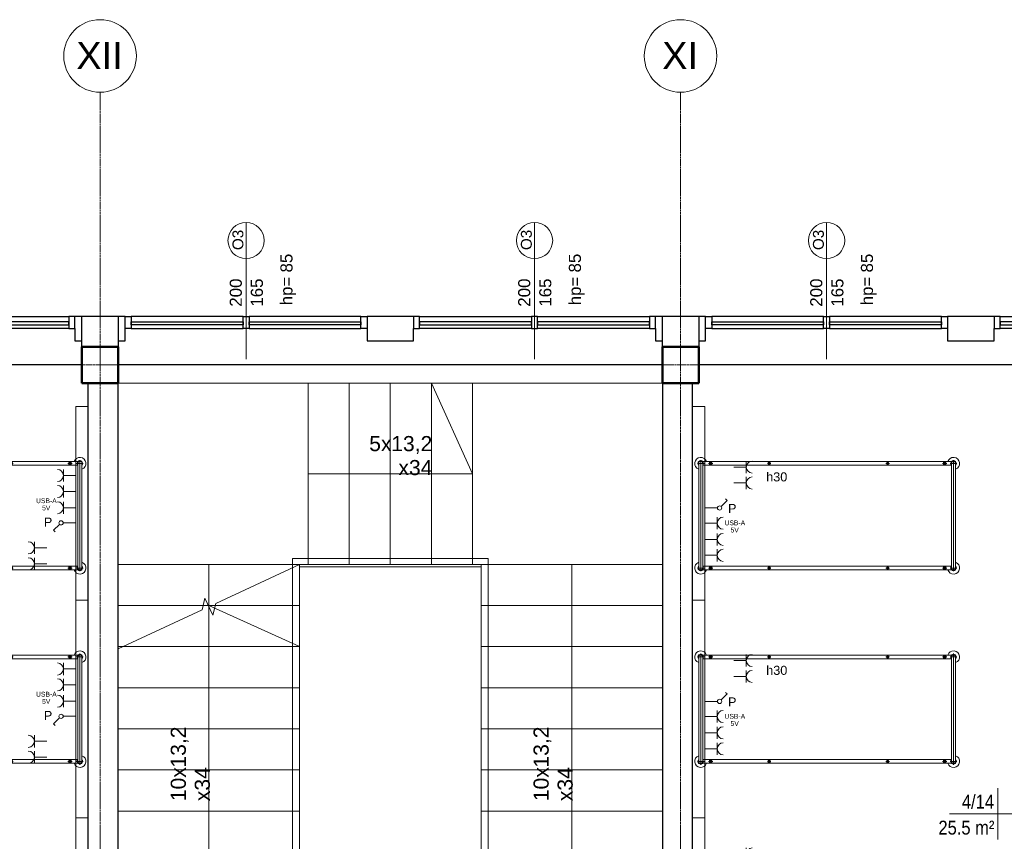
# Model space of a CAD drawing. Header units: millimetres. Extents: x -2286 to 43533, y -13832 to 14981.
# Tile 73 of 77: x 13019 to 21160, y 8186 to 14981. Entities that reach past the tile are written whole.
import ezdxf

# ---------------------------------------------------------------- set-up
doc = ezdxf.new("R2010")
doc.units = ezdxf.units.MM
doc.linetypes.add('Oś', pattern=[22.225, 12.7, -3.175, 3.175, -3.175])
for name, color, linetype, lineweight in [('A-ANNO-NOTE', 131, 'Continuous', 18), ('A-AREA-IDEN', 2, 'Continuous', 18), ('A-DETL-THIN', 151, 'Continuous', 18), ('A-GLAZ', 151, 'Continuous', 25), ('A-GLAZ-IDEN', 152, 'Continuous', 18), ('A-WALL', 113, 'Continuous', 25), ('G-ANNO-TEXT', 231, 'Continuous', 18), ('I-FURN', 30, 'Continuous', 18), ('Q-SPCQ', 91, 'Continuous', 18), ('S-COLS', 52, 'Continuous', 25), ('S-GRID', 1, 'Continuous', 18), ('S-GRID-IDEN', 1, 'Continuous', 18), ('S-STRS', 31, 'Continuous', 25), ('S-STRS-MBND', 31, 'Continuous', 25)]:
    doc.layers.add(name, color=color, linetype=linetype, lineweight=lineweight)
doc.styles.add('Arial', font='arial.ttf', dxfattribs={"height": 40})
doc.styles.add('Arial_1', font='arial.ttf', dxfattribs={"height": 75})
doc.styles.add('Arial_10', font='arial.ttf', dxfattribs={"height": 125})
doc.styles.add('Arial_2', font='arial.ttf', dxfattribs={"height": 225})
doc.styles.add('Arial_4', font='arial.ttf', dxfattribs={"width": 0.85, "height": 115})
doc.styles.add('Arial_5', font='arial.ttf', dxfattribs={"height": 100})
doc.styles.add('Arial_8', font='arial.ttf', dxfattribs={"height": 2})
doc.styles.add('Arial_9', font='arial.ttf', dxfattribs={"height": 90})

# ---------------------------------------------------------------- blocks, each defined once
blk = doc.blocks.new('M_Concrete-Square-Column - 300 x 300mm-1161001-4_piętro II PT - projektowany')
at = {"layer": 'S-COLS', "lineweight": 50}
for p, q in [((150, 150), (-150, 150)), ((-150, 150), (-150, -150)), ((150, -150), (150, 150)), ((-150, -150), (150, -150))]:
    blk.add_line(p, q, dxfattribs=at)
blk = doc.blocks.new('łóżko 195x90 typ FAMED _102039_ - łóżko 195x90 typ FAMED _102039_-1233017-4_piętro II PT - projektowany')
at = {"layer": 'I-FURN'}
for p, q in [((-432.5, 1015.3), (-432.5, 1069.8)), ((-432.5, 1059.5), (432.5, 1059.5)), ((432.5, 1015.3), (432.5, 1069.8)), ((459.7, 1042.5), (-459.8, 1042.5)), ((-447.5, -1031), (-447.5, 1026.1)), ((-432.5, 1025.5), (432.5, 1025.5)), ((-432.5, 951.8), (-432.5, 986.8)), ((-417.5, 1025.5), (-417.5, -1031)), ((417.5, 1026.1), (417.5, -1030.5)), ((432.5, 951.8), (432.5, 986.8)), ((447.5, -1031), (447.5, 1026.1)), ((-450, 969.3), (-415, 969.3)), ((450, 969.3), (415, 969.3)), ((-447.5, 498.1), (-417.5, 498.1)), ((-432.5, 483.1), (-432.5, 513.1)), ((447.5, 498.1), (417.5, 498.1)), ((432.5, 483.1), (432.5, 513.1)), ((-447.5, -481.9), (-417.5, -481.9)), ((-432.5, -496.9), (-432.5, -466.9)), ((447.5, -481.9), (417.5, -481.9)), ((432.5, -496.9), (432.5, -466.9)), ((-450, -966), (-415, -966)), ((-432.5, -948.5), (-432.5, -983.5)), ((450, -966), (415, -966)), ((432.5, -948.5), (432.5, -983.5)), ((-459.8, -1047.5), (459.7, -1047.5)), ((-432.5, -1020.2), (-432.5, -1074.7)), ((-432.5, -1030.5), (432.5, -1030.5)), ((432.5, -1020.2), (432.5, -1074.7)), ((-432.5, -1064.5), (432.5, -1064.5))]:
    blk.add_line(p, q, dxfattribs=at)
for centre, radius in [((-432.5, 969.3), 12.5), ((-432.5, 969.3), 8), ((432.5, 969.3), 12.5), ((432.5, 969.3), 8), ((-432.5, 498.1), 10), ((432.5, 498.1), 10), ((-432.5, -481.9), 10), ((432.5, -481.9), 10), ((-432.5, -966), 12.5), ((-432.5, -966), 8), ((432.5, -966), 12.5), ((432.5, -966), 8)]:
    blk.add_circle(centre, radius, dxfattribs=at)
for centre, radius, start, end in [((-432.5, 1042.5), 50, 19.87687, 252.5424), ((-432.5, 1042.5), 22.2, 49.8221, 310.1779), ((-432.5, 1042.5), 19.3, 62.02067, 297.97933), ((-432.5, 1042.5), 17, 90, 270), ((432.5, 1042.5), 50, 287.4576, 160.12313), ((432.5, 1042.5), 22.2, 229.8221, 130.1779), ((432.5, 1042.5), 19.2, 242.02067, 117.97933), ((432.5, 1042.5), 17, 270, 90), ((-432.5, -1047.5), 50, 107.4576, 340.12313), ((-432.5, -1047.5), 22.3, 47.61126, 310.1779), ((-432.5, -1047.5), 19.3, 62.02067, 297.97933), ((-432.5, -1047.5), 17, 90, 270), ((432.5, -1047.5), 50, 199.87687, 72.5424), ((432.5, -1047.5), 22.2, 229.8221, 130.1779), ((432.5, -1047.5), 19.2, 242.02067, 117.97933), ((432.5, -1047.5), 17, 270, 90)]:
    blk.add_arc(centre, radius, start, end, dxfattribs=at)
blk = doc.blocks.new('łóżko 195x90 typ FAMED _102039_ - łóżko 195x90 typ FAMED _102039_-832813-4_piętro II PT - projektowany')
at = {"layer": 'I-FURN'}
for p, q in [((-432.5, 1020.2), (-432.5, 1074.7)), ((-432.5, 1064.5), (432.5, 1064.5)), ((432.5, 1020.2), (432.5, 1074.7)), ((-459.8, 1047.5), (459.7, 1047.5)), ((-447.5, 1031), (-447.5, -1026.1)), ((-432.5, 1030.5), (432.5, 1030.5)), ((-432.5, 948.5), (-432.5, 983.5)), ((-417.5, -1025.5), (-417.5, 1031)), ((417.5, -1026.1), (417.5, 1030.5)), ((432.5, 948.5), (432.5, 983.5)), ((447.5, 1031), (447.5, -1026.1)), ((-450, 966), (-415, 966)), ((450, 966), (415, 966)), ((-432.5, 496.9), (-432.5, 466.9)), ((432.5, 496.9), (432.5, 466.9)), ((-447.5, 481.9), (-417.5, 481.9)), ((447.5, 481.9), (417.5, 481.9)), ((-432.5, -483.1), (-432.5, -513.1)), ((432.5, -483.1), (432.5, -513.1)), ((-447.5, -498.1), (-417.5, -498.1)), ((447.5, -498.1), (417.5, -498.1)), ((-450, -969.3), (-415, -969.3)), ((-432.5, -951.8), (-432.5, -986.8)), ((450, -969.3), (415, -969.3)), ((432.5, -951.8), (432.5, -986.8)), ((459.7, -1042.5), (-459.8, -1042.5)), ((-432.5, -1015.3), (-432.5, -1069.8)), ((-432.5, -1025.5), (432.5, -1025.5)), ((432.5, -1015.3), (432.5, -1069.8)), ((-432.5, -1059.5), (432.5, -1059.5))]:
    blk.add_line(p, q, dxfattribs=at)
for centre, radius in [((-432.5, 966), 12.5), ((432.5, 966), 12.5), ((-432.5, 966), 8), ((432.5, 966), 8), ((-432.5, 481.9), 10), ((432.5, 481.9), 10), ((-432.5, -498.1), 10), ((432.5, -498.1), 10), ((-432.5, -969.3), 12.5), ((-432.5, -969.3), 8), ((432.5, -969.3), 12.5), ((432.5, -969.3), 8)]:
    blk.add_circle(centre, radius, dxfattribs=at)
for centre, radius, start, end in [((-432.5, 1047.5), 50, 19.87687, 252.5424), ((-432.5, 1047.5), 22.3, 49.8221, 312.38874), ((-432.5, 1047.5), 19.3, 62.02067, 297.97933), ((-432.5, 1047.5), 17, 90, 270), ((432.5, 1047.5), 50, 287.4576, 160.12313), ((432.5, 1047.5), 22.2, 229.8221, 130.1779), ((432.5, 1047.5), 19.2, 242.02067, 117.97933), ((432.5, 1047.5), 17, 270, 90), ((-432.5, -1042.5), 50, 107.4576, 340.12313), ((-432.5, -1042.5), 22.2, 49.8221, 310.1779), ((-432.5, -1042.5), 19.3, 62.02067, 297.97933), ((-432.5, -1042.5), 17, 90, 270), ((432.5, -1042.5), 50, 199.87687, 72.5424), ((432.5, -1042.5), 22.2, 229.8221, 130.1779), ((432.5, -1042.5), 19.2, 242.02067, 117.97933), ((432.5, -1042.5), 17, 270, 90)]:
    blk.add_arc(centre, radius, start, end, dxfattribs=at)
blk = doc.blocks.new('Aluminum_Exterior_Window_-_Double - 200 x 165 cm-1494223-4_piętro II PT - projektowany')
at = {"layer": 'A-GLAZ'}
for p, q in [((-1371.6, -126.6), (-1321.6, -126.6)), ((-1371.6, -226.6), (-1371.6, -126.6)), ((-1321.6, -126.6), (-1321.6, -226.6)), ((-396.6, -126.6), (-1321.6, -126.6)), ((-1321.6, -156.7), (-396.6, -156.7)), ((-1321.6, -182.1), (-1321.6, -156.7)), ((-396.6, -126.6), (-346.6, -126.6)), ((-396.6, -226.6), (-396.6, -126.6)), ((-396.6, -156.7), (-396.6, -182.1)), ((-346.6, -126.6), (-346.6, -226.6)), ((578.4, -126.6), (-346.6, -126.6)), ((-346.6, -156.7), (578.4, -156.7)), ((-346.6, -182.1), (-346.6, -156.7)), ((578.4, -126.6), (628.4, -126.6)), ((578.4, -226.6), (578.4, -126.6)), ((578.4, -156.7), (578.4, -182.1)), ((628.4, -126.6), (628.4, -226.6)), ((-1321.6, -226.6), (-1371.6, -226.6)), ((-396.6, -182.1), (-1321.6, -182.1)), ((-1321.6, -226.6), (-396.6, -226.6)), ((-346.6, -226.6), (-396.6, -226.6)), ((578.4, -182.1), (-346.6, -182.1)), ((-346.6, -226.6), (578.4, -226.6)), ((628.4, -226.6), (578.4, -226.6))]:
    blk.add_line(p, q, dxfattribs=at)
blk = doc.blocks.new('Aluminum_Exterior_Window_-_Double - 200 x 165 cm-1494222-4_piętro II PT - projektowany')
at = {"layer": 'A-GLAZ'}
for p, q in [((-1321.6, 226.6), (-1371.6, 226.6)), ((-1371.6, 226.6), (-1371.6, 126.6)), ((-1321.6, 126.6), (-1321.6, 226.6)), ((-1321.6, 226.6), (-396.6, 226.6)), ((-396.6, 182.1), (-1321.6, 182.1)), ((-1321.6, 182.1), (-1321.6, 156.7)), ((-346.6, 226.6), (-396.6, 226.6)), ((-396.6, 226.6), (-396.6, 126.6)), ((-396.6, 156.7), (-396.6, 182.1)), ((-346.6, 126.6), (-346.6, 226.6)), ((-346.6, 226.6), (578.4, 226.6)), ((578.4, 182.1), (-346.6, 182.1)), ((-346.6, 182.1), (-346.6, 156.7)), ((628.4, 226.6), (578.4, 226.6)), ((578.4, 226.6), (578.4, 126.6)), ((578.4, 156.7), (578.4, 182.1)), ((628.4, 126.6), (628.4, 226.6)), ((-1371.6, 126.6), (-1321.6, 126.6)), ((-1321.6, 156.7), (-396.6, 156.7)), ((-396.6, 126.6), (-1321.6, 126.6)), ((-396.6, 126.6), (-346.6, 126.6)), ((-346.6, 156.7), (578.4, 156.7)), ((578.4, 126.6), (-346.6, 126.6)), ((578.4, 126.6), (628.4, 126.6))]:
    blk.add_line(p, q, dxfattribs=at)
blk = doc.blocks.new('Panel Gazowo Oswietleniowy 2 - Type 1-1482498-4_piętro II PT - projektowany')
at = {"layer": 'Q-SPCQ'}
for p, q in [((-1125, 568.3), (-1025, 568.3)), ((-1075, 568.3), (-1075, 465)), ((-993.3, 568.3), (-893.3, 568.3)), ((-943.3, 568.3), (-943.3, 465)), ((475, 568.3), (575, 568.3)), ((525, 568.3), (525, 465)), ((606.7, 568.3), (706.7, 568.3)), ((656.7, 568.3), (656.7, 465)), ((-798.2, 409.3), (-811.3, 396.2)), ((-748.8, 359.8), (-798.2, 409.3)), ((801.8, 409.3), (788.7, 396.2)), ((851.2, 359.8), (801.8, 409.3)), ((-736.4, 225), (-736.4, 330)), ((-661.3, 328.3), (-561.3, 328.3)), ((-611.3, 328.3), (-611.3, 225)), ((-526.7, 328.3), (-426.7, 328.3)), ((-476.7, 328.3), (-476.7, 225)), ((-395, 328.3), (-295, 328.3)), ((-345, 328.3), (-345, 225)), ((863.6, 225), (863.6, 330)), ((938.7, 328.3), (1038.7, 328.3)), ((988.7, 328.3), (988.7, 225)), ((1073.3, 328.3), (1173.3, 328.3)), ((1123.3, 328.3), (1123.3, 225)), ((1205, 328.3), (1305, 328.3)), ((1255, 328.3), (1255, 225)), ((-1575, 125), (-1575, 225)), ((-1575, 225), (1825, 225)), ((1825, 225), (1825, 125))]:
    blk.add_line(p, q, dxfattribs=at)
for centre in [(-736.4, 347.5), (863.6, 347.5)]:
    blk.add_circle(centre, 17.5, dxfattribs=at)
for centre, end in [((-1075, 618.3), 0), ((-943.3, 618.3), 0), ((525, 618.3), 0), ((656.7, 618.3), 0), ((-611.3, 378.3), 360), ((-476.7, 378.3), 360), ((-345, 378.3), 360), ((988.7, 378.3), 360), ((1123.3, 378.3), 360), ((1255, 378.3), 360)]:
    blk.add_arc(centre, 50, 180, end, dxfattribs=at)
blk = doc.blocks.new('Grid - SY Osi Okrag-386115-4_piętro II PT - projektowany')
at = {"layer": 'S-GRID-IDEN'}
blk.add_circle((0, 0), 6, dxfattribs=at)
blk = doc.blocks.new('METKA_POMIESZCZENIA1 - Rozbudowana - bez ramki-1409110-4_piętro II PT - projektowany')
at = {"layer": 'A-AREA-IDEN'}
for p, q in [((0, 4.25), (0, 0)), ((-8, 0), (11, 0)), ((0, 0), (0, -4.25))]:
    blk.add_line(p, q, dxfattribs=at)
blk = doc.blocks.new('Okno_PG_typ 100 - --862235-4_piętro II PT - projektowany')
at = {"layer": 'A-GLAZ-IDEN'}
blk.add_line((0, -18.95), (0, 3.68), dxfattribs=at)
blk.add_circle((0, 0.68), 3, dxfattribs=at)
at = {"layer": 'A-GLAZ-IDEN', "insert": (5.67, -10.04), "char_height": 2, "width": 5.8523, "attachment_point": 1, "rotation": 90, "style": 'Arial_8'}
blk.add_mtext('hp=', dxfattribs=at)

msp = doc.modelspace()

# ---------------------------------------------------------------- linework, layer by layer
at = {"layer": 'A-DETL-THIN'}
for p, q in [((16763.3, 11226.2), (16423.3, 11976.2)), ((15403.3, 11226.2), (16763.3, 11226.2)), ((15273.3, 10526.2), (16893.3, 10526.2)), ((15273.3, 7356.2), (15273.3, 10526.2)), ((16893.3, 10526.2), (16893.3, 7356.2)), ((14583.3, 7416.2), (14583.3, 10476.2)), ((15333.3, 10456.2), (16833.3, 10456.2)), ((15333.3, 7416.2), (15333.3, 10456.2)), ((16833.3, 10456.2), (16833.3, 7416.2)), ((17583.3, 10476.2), (17583.3, 7416.2)), ((14583.3, 10136.2), (15333.3, 9796.2))]:
    msp.add_line(p, q, dxfattribs=at)
at = {"layer": 'A-WALL'}
for p, q in [((13890.8, 12526.2), (13475.8, 12526.2)), ((13533.3, 12276.2), (13533.3, 12526.2)), ((13833.3, 12526.2), (13833.3, 12276.2)), ((16275.8, 12526.2), (15890.8, 12526.2)), ((18690.8, 12526.2), (18275.8, 12526.2)), ((18333.3, 12276.2), (18333.3, 12526.2)), ((18633.3, 12526.2), (18633.3, 12276.2)), ((21075.8, 12526.2), (20690.8, 12526.2)), ((13475.8, 12426.2), (13475.8, 12326.2)), ((13890.8, 12326.2), (13890.8, 12426.2)), ((15890.8, 12426.2), (15890.8, 12326.2)), ((16275.8, 12326.2), (16275.8, 12426.2)), ((18275.8, 12426.2), (18275.8, 12326.2)), ((18690.8, 12326.2), (18690.8, 12426.2)), ((20690.8, 12426.2), (20690.8, 12326.2)), ((21075.8, 12326.2), (21075.8, 12426.2)), ((13475.8, 12326.2), (13533.3, 12326.2)), ((13833.3, 12326.2), (13890.8, 12326.2)), ((15890.8, 12326.2), (16275.8, 12326.2)), ((18275.8, 12326.2), (18333.3, 12326.2)), ((18633.3, 12326.2), (18690.8, 12326.2)), ((20690.8, 12326.2), (21075.8, 12326.2)), ((13533.3, 12126.2), (9033.3, 12126.2)), ((18333.3, 12126.2), (13833.3, 12126.2)), ((23133.3, 12126.2), (18633.3, 12126.2)), ((13583.3, 11976.2), (13583.3, 6276.2)), ((13833.3, 6276.2), (13833.3, 11976.2)), ((18333.3, 11976.2), (18333.3, 6276.2)), ((18583.3, 6276.2), (18583.3, 11976.2))]:
    msp.add_line(p, q, dxfattribs=at)
at = {"layer": 'S-GRID', "linetype": 'Oś'}
for p, q in [((13683.3, -13832), (13683.3, 14381.2)), ((18483.3, -13832), (18483.3, 14381.2)), ((29623.7, 12126.2), (-1686.2, 12126.2))]:
    msp.add_line(p, q, dxfattribs=at)
at = {"layer": 'S-STRS', "lineweight": 18}
for p, q in [((15403.3, 11976.2), (13833.3, 11976.2)), ((15403.3, 11976.2), (15403.3, 10476.2)), ((15403.3, 11976.2), (15743.3, 11976.2)), ((15403.3, 11976.2), (15403.3, 10476.2)), ((15743.3, 11976.2), (16083.3, 11976.2)), ((15743.3, 11976.2), (15743.3, 10476.2)), ((15743.3, 11976.2), (15743.3, 10476.2)), ((16083.3, 11976.2), (16423.3, 11976.2)), ((16083.3, 11976.2), (16083.3, 10476.2)), ((16083.3, 11976.2), (16083.3, 10476.2)), ((16423.3, 11976.2), (16763.3, 11976.2)), ((16423.3, 11976.2), (16423.3, 10476.2)), ((16423.3, 11976.2), (16423.3, 10476.2)), ((18333.3, 11976.2), (16763.3, 11976.2)), ((16763.3, 11976.2), (16763.3, 10476.2)), ((16763.3, 11976.2), (16763.3, 10476.2)), ((13833.3, 10476.2), (15333.3, 10476.2)), ((13833.3, 10476.2), (15333.3, 10476.2)), ((15333.3, 10476.2), (15403.3, 10476.2)), ((15333.3, 10136.2), (15333.3, 10476.2)), ((15403.3, 10476.2), (15743.3, 10476.2)), ((15743.3, 10476.2), (16083.3, 10476.2)), ((16083.3, 10476.2), (16423.3, 10476.2)), ((16423.3, 10476.2), (16763.3, 10476.2)), ((16763.3, 10476.2), (16833.3, 10476.2)), ((18333.3, 10476.2), (16833.3, 10476.2)), ((16833.3, 10476.2), (16833.3, 10136.2)), ((18333.3, 10476.2), (16833.3, 10476.2)), ((13833.3, 10136.2), (14535.4, 10136.2)), ((13833.3, 10136.2), (14535.4, 10136.2)), ((14535.4, 10136.2), (14578.7, 10136.2)), ((14535.4, 10136.2), (14578.7, 10136.2)), ((14578.7, 10136.2), (14635.8, 10136.2)), ((14578.7, 10136.2), (14635.8, 10136.2)), ((14635.8, 10136.2), (15333.3, 10136.2)), ((14635.8, 10136.2), (15333.3, 10136.2)), ((15333.3, 9796.2), (15333.3, 10136.2)), ((16833.3, 10136.2), (16833.3, 9796.2)), ((18333.3, 10136.2), (16833.3, 10136.2)), ((18333.3, 10136.2), (16833.3, 10136.2)), ((13833.3, 9796.2), (13875, 9796.2)), ((13833.3, 9796.2), (13875, 9796.2)), ((13875, 9796.2), (15333.3, 9796.2)), ((13875, 9796.2), (15333.3, 9796.2)), ((15333.3, 9456.2), (15333.3, 9796.2)), ((16833.3, 9796.2), (16833.3, 9456.2)), ((18333.3, 9796.2), (16833.3, 9796.2)), ((18333.3, 9796.2), (16833.3, 9796.2)), ((13833.3, 9456.2), (15333.3, 9456.2)), ((13833.3, 9456.2), (15333.3, 9456.2)), ((15333.3, 9116.2), (15333.3, 9456.2)), ((16833.3, 9456.2), (16833.3, 9116.2)), ((18333.3, 9456.2), (16833.3, 9456.2)), ((18333.3, 9456.2), (16833.3, 9456.2)), ((13833.3, 9116.2), (15333.3, 9116.2)), ((13833.3, 9116.2), (15333.3, 9116.2)), ((15333.3, 8776.2), (15333.3, 9116.2)), ((16833.3, 9116.2), (16833.3, 8776.2)), ((18333.3, 9116.2), (16833.3, 9116.2)), ((18333.3, 9116.2), (16833.3, 9116.2)), ((13833.3, 8776.2), (15333.3, 8776.2)), ((13833.3, 8776.2), (15333.3, 8776.2)), ((15333.3, 8436.2), (15333.3, 8776.2)), ((16833.3, 8776.2), (16833.3, 8436.2)), ((18333.3, 8776.2), (16833.3, 8776.2)), ((18333.3, 8776.2), (16833.3, 8776.2)), ((13833.3, 8436.2), (15333.3, 8436.2)), ((13833.3, 8436.2), (15333.3, 8436.2)), ((15333.3, 8096.2), (15333.3, 8436.2)), ((16833.3, 8436.2), (16833.3, 8096.2)), ((18333.3, 8436.2), (16833.3, 8436.2)), ((18333.3, 8436.2), (16833.3, 8436.2))]:
    msp.add_line(p, q, dxfattribs=at)
at = {"layer": 'S-STRS-MBND', "lineweight": 18}
for p, q in [((13833.3, 11976.2), (13833.3, 10476.2)), ((15403.3, 11976.2), (13833.3, 11976.2)), ((15403.3, 11976.2), (15403.3, 10476.2)), ((15403.3, 11976.2), (16763.3, 11976.2)), ((15403.3, 11976.2), (15403.3, 10476.2)), ((15743.3, 11976.2), (15743.3, 10476.2)), ((15743.3, 11976.2), (15743.3, 10476.2)), ((16083.3, 11976.2), (16083.3, 10476.2)), ((16083.3, 11976.2), (16083.3, 10476.2)), ((16423.3, 11976.2), (16423.3, 10476.2)), ((16423.3, 11976.2), (16423.3, 10476.2)), ((18333.3, 11976.2), (16763.3, 11976.2)), ((16763.3, 11976.2), (16763.3, 10476.2)), ((16763.3, 11976.2), (16763.3, 10476.2)), ((18333.3, 10476.2), (18333.3, 11976.2)), ((13833.3, 10476.2), (15333.3, 10476.2)), ((13833.3, 10167.1), (13833.3, 10476.2)), ((13833.3, 10476.2), (15333.3, 10476.2)), ((15333.3, 10476.2), (14639.9, 10152.9)), ((15333.3, 10476.2), (15403.3, 10476.2)), ((15403.3, 10476.2), (16763.3, 10476.2)), ((16763.3, 10476.2), (16833.3, 10476.2)), ((18333.3, 10476.2), (16833.3, 10476.2)), ((16833.3, 10476.2), (16833.3, 7416.2)), ((18333.3, 10476.2), (16833.3, 10476.2)), ((18333.3, 10476.2), (18333.3, 7416.2)), ((14550.2, 10197.3), (14526.6, 10100.1)), ((14616.3, 10055.7), (14550.2, 10197.3)), ((13833.3, 10136.2), (14535.4, 10136.2)), ((13833.3, 10136.2), (14535.4, 10136.2)), ((14526.6, 10100.1), (13833.3, 9776.8)), ((14578.7, 10136.2), (14635.8, 10136.2)), ((14578.7, 10136.2), (14635.8, 10136.2)), ((14639.9, 10152.9), (14616.3, 10055.7)), ((18333.3, 10136.2), (16833.3, 10136.2)), ((18333.3, 10136.2), (16833.3, 10136.2)), ((13833.3, 9796.2), (13875, 9796.2)), ((13833.3, 9796.2), (13875, 9796.2)), ((18333.3, 9796.2), (16833.3, 9796.2)), ((18333.3, 9796.2), (16833.3, 9796.2)), ((18333.3, 9456.2), (16833.3, 9456.2)), ((18333.3, 9456.2), (16833.3, 9456.2)), ((18333.3, 9116.2), (16833.3, 9116.2)), ((18333.3, 9116.2), (16833.3, 9116.2)), ((18333.3, 8776.2), (16833.3, 8776.2)), ((18333.3, 8776.2), (16833.3, 8776.2)), ((18333.3, 8436.2), (16833.3, 8436.2)), ((18333.3, 8436.2), (16833.3, 8436.2))]:
    msp.add_line(p, q, dxfattribs=at)

# ---------------------------------------------------------------- block references
at = {"layer": 'A-AREA-IDEN', "xscale": 49.99999999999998, "yscale": 49.99999999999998, "zscale": 49.99999999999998}
msp.add_blockref('METKA_POMIESZCZENIA1 - Rozbudowana - bez ramki-1409110-4_piętro II PT - projektowany', (21106.9, 8414.1), dxfattribs=at)
at = {"layer": 'A-GLAZ'}
for p in [(12847.4, 12299.7), (17647.4, 12299.7), (22447.4, 12299.7)]:
    msp.add_blockref('Aluminum_Exterior_Window_-_Double - 200 x 165 cm-1494222-4_piętro II PT - projektowany', p, dxfattribs=at)
at = {"layer": 'A-GLAZ', "rotation": 180}
for p in [(14519.2, 12299.7), (19319.2, 12299.7)]:
    msp.add_blockref('Aluminum_Exterior_Window_-_Double - 200 x 165 cm-1494223-4_piętro II PT - projektowany', p, dxfattribs=at)
at = {"layer": 'A-GLAZ-IDEN', "xscale": 49.99999999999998, "yscale": 49.99999999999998, "zscale": 49.99999999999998}
for p in [(14890.8, 13120.7), (17275.8, 13120.7), (19690.8, 13120.7)]:
    msp.add_blockref('Okno_PG_typ 100 - --862235-4_piętro II PT - projektowany', p, dxfattribs=at)
at = {"layer": 'I-FURN'}
for name, p, rotation in [('łóżko 195x90 typ FAMED _102039_ - łóżko 195x90 typ FAMED _102039_-832813-4_piętro II PT - projektowany', (12468.8, 10878.7), 270.0000000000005), ('łóżko 195x90 typ FAMED _102039_ - łóżko 195x90 typ FAMED _102039_-1233017-4_piętro II PT - projektowany', (19697.7, 10878.7), 269.9999999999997), ('łóżko 195x90 typ FAMED _102039_ - łóżko 195x90 typ FAMED _102039_-832813-4_piętro II PT - projektowany', (12468.8, 9278.7), 270.0000000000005), ('łóżko 195x90 typ FAMED _102039_ - łóżko 195x90 typ FAMED _102039_-1233017-4_piętro II PT - projektowany', (19697.7, 9278.7), 269.9999999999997)]:
    msp.add_blockref(name, p, dxfattribs=dict(at, rotation=rotation))
at = {"layer": 'Q-SPCQ'}
for p, rotation in [((13708.3, 9956.2), 90.00000000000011), ((18458.3, 10206.2), 269.9999999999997), ((13708.3, 8356.2), 90.00000000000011), ((18458.3, 8606.2), 269.9999999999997)]:
    msp.add_blockref('Panel Gazowo Oswietleniowy 2 - Type 1-1482498-4_piętro II PT - projektowany', p, dxfattribs=dict(at, rotation=rotation))
at = {"layer": 'S-COLS', "lineweight": 18, "rotation": 270.0000000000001}
for p in [(13683.3, 12126.2), (18483.3, 12126.2)]:
    msp.add_blockref('M_Concrete-Square-Column - 300 x 300mm-1161001-4_piętro II PT - projektowany', p, dxfattribs=at)
at = {"layer": 'S-GRID-IDEN', "xscale": 49.99999999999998, "yscale": 49.99999999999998, "zscale": 49.99999999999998}
for p in [(13683.3, 14681.2), (18483.3, 14681.2)]:
    msp.add_blockref('Grid - SY Osi Okrag-386115-4_piętro II PT - projektowany', p, dxfattribs=at)

# ---------------------------------------------------------------- texts
at = {"layer": 'A-ANNO-NOTE', "attachment_point": 1}
for s, insert, char_height, width, style in [('h30', (19191.2, 11237.5), 75, 216.456, 'Arial_1'), ('USB-A', (13154, 11022.6), 40, 196.413, 'Arial'), ('5V', (13203.7, 10963), 40, 80.169, 'Arial'), ('\\fArial|b0|i0|c238|p34|;P', (18875.3, 10975.9), 75, 84.177, 'Arial_1'), ('\\fArial|b0|i0|c238|p34|;P', (13218.2, 10863.8), 75, 84.177, 'Arial_1'), ('USB-A', (18847, 10839.7), 40, 196.413, 'Arial'), ('5V', (18896.6, 10780.2), 40, 80.169, 'Arial'), ('h30', (19191.2, 9637.5), 75, 216.456, 'Arial_1'), ('h30', (19191.2, 9637.5), 75, 216.456, 'Arial_1'), ('USB-A', (13154, 9422.6), 40, 196.413, 'Arial'), ('USB-A', (13154, 9422.6), 40, 196.413, 'Arial'), ('5V', (13203.7, 9363), 40, 80.169, 'Arial'), ('5V', (13203.7, 9363), 40, 80.169, 'Arial'), ('\\fArial|b0|i0|c238|p34|;P', (18875.3, 9375.9), 75, 84.177, 'Arial_1'), ('\\fArial|b0|i0|c238|p34|;P', (18875.3, 9375.9), 75, 84.177, 'Arial_1'), ('\\fArial|b0|i0|c238|p34|;P', (13218.2, 9263.8), 75, 84.177, 'Arial_1'), ('\\fArial|b0|i0|c238|p34|;P', (13218.2, 9263.8), 75, 84.177, 'Arial_1'), ('USB-A', (18847, 9239.7), 40, 196.413, 'Arial'), ('USB-A', (18847, 9239.7), 40, 196.413, 'Arial'), ('5V', (18896.6, 9180.2), 40, 80.169, 'Arial'), ('5V', (18896.6, 9180.2), 40, 80.169, 'Arial')]:
    msp.add_mtext(s, dxfattribs=dict(at, insert=insert, char_height=char_height, width=width, style=style))
at = {"layer": 'A-AREA-IDEN', "char_height": 115, "attachment_point": 1, "style": 'Arial_4'}
for s, insert, width in [('4/14', (20809.3, 8570.8), 320.274), ('25.5 m²', (20615.5, 8356.5), 555.369)]:
    msp.add_mtext(s, dxfattribs=dict(at, insert=insert, width=width))
at = {"layer": 'A-GLAZ-IDEN', "attachment_point": 1, "rotation": 90}
for s, insert, char_height, width, style in [('O3', (14778, 13075.9), 90, 200.422, 'Arial_9'), ('O3', (17163, 13075.9), 90, 200.422, 'Arial_9'), ('O3', (19578, 13075.9), 90, 200.422, 'Arial_9'), ('85', (15174.4, 12890.2), 100, 192.405, 'Arial_5'), ('85', (17559.4, 12890.2), 100, 192.405, 'Arial_5'), ('85', (19974.4, 12890.2), 100, 192.405, 'Arial_5'), ('200', (14755.3, 12607.3), 100, 288.607, 'Arial_5'), ('165', (14929.7, 12607.3), 100, 288.607, 'Arial_5'), ('200', (17140.3, 12607.3), 100, 288.607, 'Arial_5'), ('165', (17314.7, 12607.3), 100, 288.607, 'Arial_5'), ('200', (19555.3, 12607.3), 100, 288.607, 'Arial_5'), ('165', (19729.7, 12607.3), 100, 288.607, 'Arial_5')]:
    msp.add_mtext(s, dxfattribs=dict(at, insert=insert, char_height=char_height, width=width, style=style))
at = {"layer": 'G-ANNO-TEXT', "color": 7, "char_height": 125, "attachment_point": 1, "style": 'Arial_10'}
for s, insert, width in [('5x', (15908.7, 11537.7), 220.464), ('13,2 ', (16090.6, 11537.7), 408.861), ('x34', (16150.1, 11339.3), 336.709)]:
    msp.add_mtext(s, dxfattribs=dict(at, insert=insert, width=width))
at = {"layer": 'G-ANNO-TEXT', "color": 7, "char_height": 125, "attachment_point": 1, "rotation": 90, "style": 'Arial_10'}
for s, insert, width in [('13,2 ', (14267.5, 8795.4), 468.987), ('13,2 ', (17267.5, 8795.4), 468.987), ('10x', (14267.5, 8517.6), 336.709), ('x34', (14466, 8517.6), 336.709), ('10x', (17267.5, 8517.6), 336.709), ('x34', (17466, 8517.6), 336.709)]:
    msp.add_mtext(s, dxfattribs=dict(at, insert=insert, width=width))
at = {"layer": 'S-GRID-IDEN', "char_height": 225, "attachment_point": 1, "style": 'Arial_2'}
for s, insert, width in [('XII', (13486.4, 14797.5), 472.996), ('XI', (18330.9, 14797.5), 364.768)]:
    msp.add_mtext(s, dxfattribs=dict(at, insert=insert, width=width))

doc.saveas('drawing.dxf')
